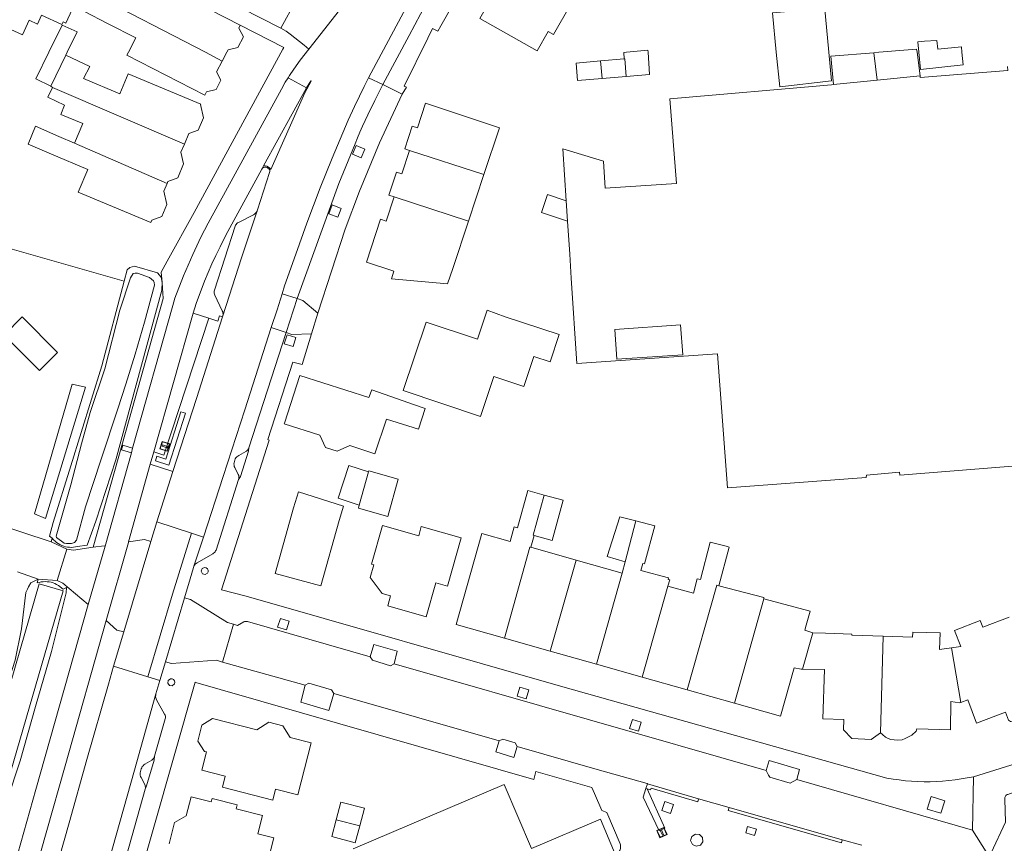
# Model space of a CAD drawing. Header units: metres. Extents: x 89888 to 94270, y 464165 to 468904.
# Tile 90 of 256: x 91790 to 91915, y 465899 to 466004. Entities that reach past the tile are written whole.
import ezdxf

# ---------------------------------------------------------------- set-up
doc = ezdxf.new("R2010")
doc.units = ezdxf.units.M
doc.layers.get('0').update_dxf_attribs({"linetype": 'CONTINUOUS'})
for name, color, linetype, lineweight in [('B_BEBOUWINGSGRENS_0', 251, 'CONTINUOUS', 13), ('B_TUSSENMUUR_0', 251, 'CONTINUOUS', 13), ('G_GRENS_ALGEMEEN_0', 251, 'CONTINUOUS', 13), ('Q_HALTEPAAL_0', 251, 'CONTINUOUS', 13), ('Q_VLAGGENMAST_0', 251, 'CONTINUOUS', 13), ('T_CULTUURGRENS_0', 251, 'CONTINUOUS', 13), ('V_BLINDENGELEIDESTROOK_0', 251, 'CONTINUOUS', 13), ('V_WEGGRENS_0', 251, 'CONTINUOUS', 13), ('W_WATERGRENS_0', 251, 'CONTINUOUS', 13)]:
    doc.layers.add(name, color=color, linetype=linetype, lineweight=lineweight)

# ---------------------------------------------------------------- blocks, each defined once
blk = doc.blocks.new('Q_HALTEPAAL')
for points in [[(-0.5, 0.5), (0.5, 0.5), (0.5, -0.5), (-0.5, -0.5)], [(-0.08, 0.33), (0.07, 0.33), (0.07, -0.33), (-0.08, -0.33)]]:
    blk.add_lwpolyline(points, close=True)
blk.add_lwpolyline([(-0.44, 0.46), (0.44, 0.46, -0.414214), (0.46, 0.44), (0.46, -0.44, -0.414214), (0.44, -0.46), (-0.44, -0.46, -0.414214), (-0.46, -0.44), (-0.46, 0.44), (-0.46, 0.44), (-0.46, 0.45), (-0.46, 0.45), (-0.46, 0.45), (-0.46, 0.45), (-0.46, 0.45), (-0.46, 0.45), (-0.46, 0.46), (-0.46, 0.46), (-0.46, 0.46), (-0.45, 0.46), (-0.45, 0.46), (-0.45, 0.46), (-0.45, 0.46), (-0.45, 0.46), (-0.45, 0.46), (-0.44, 0.46), (-0.44, 0.46)], format="xyb")
blk = doc.blocks.new('Q_VLAGGENMAST')
for points in [[(-0.5, 0.5), (0.5, 0.5), (0.5, -0.5), (-0.5, -0.5)], [(-0.08, 0.33), (0.07, 0.33), (0.07, -0.33), (-0.08, -0.33)]]:
    blk.add_lwpolyline(points, close=True)
blk.add_lwpolyline([(-0.44, 0.46), (0.44, 0.46, -0.414214), (0.46, 0.44), (0.46, -0.44, -0.414214), (0.44, -0.46), (-0.44, -0.46, -0.414214), (-0.46, -0.44), (-0.46, 0.44), (-0.46, 0.44), (-0.46, 0.45), (-0.46, 0.45), (-0.46, 0.45), (-0.46, 0.45), (-0.46, 0.45), (-0.46, 0.45), (-0.46, 0.46), (-0.46, 0.46), (-0.46, 0.46), (-0.45, 0.46), (-0.45, 0.46), (-0.45, 0.46), (-0.45, 0.46), (-0.45, 0.46), (-0.45, 0.46), (-0.44, 0.46), (-0.44, 0.46)], format="xyb")

msp = doc.modelspace()

# ---------------------------------------------------------------- linework, layer by layer
at = {"layer": 'B_BEBOUWINGSGRENS_0'}
for p, q in [((91904.71, 465997.01), (91904.33, 466000)), ((91904.56, 466000), (91904.79, 465997.82)), ((91867.07, 465999.18), (91864.03, 465998.9)), ((91864.23, 465996.66), (91867.32, 465996.92)), ((91794.06, 465995.67), (91794.26, 465995.54)), ((91847.23, 465978.51), (91849.2, 465984.44)), ((91851.91, 465966.35), (91849.6, 465967.16)), ((91834.56, 465946.73), (91834.52, 465946.59)), ((91830.76, 465940.41), (91831.33, 465942.23)), ((91846.31, 465938.19), (91841.22, 465939.63)), ((91855.18, 465937), (91855.6, 465938.5)), ((91860.95, 465935.36), (91855.18, 465937)), ((91866.79, 465933.71), (91860.95, 465935.36)), ((91867.19, 465935.14), (91866.79, 465933.71)), ((91851.82, 465925.42), (91857.62, 465923.78)), ((91857.62, 465923.78), (91863.54, 465922.1)), ((91863.54, 465922.1), (91869.34, 465920.46)), ((91869.34, 465920.46), (91875.09, 465918.84)), ((91875.09, 465918.84), (91881.08, 465917.14)), ((91814.65, 465915.21), (91813.3, 465914.36))]:
    msp.add_line(p, q, dxfattribs=at)
for points in [[(91873.02, 466015.76), (91871.33, 466015.59), (91871.96, 466009.18), (91873.68, 466009.35), (91873.7, 466009.15), (91880.85, 466009.85), (91880.83, 466010.12), (91886.92, 466010.71), (91887.46, 466005.16), (91885.93, 466005.01), (91886.42, 466000), (91886.85, 465995.62), (91893.44, 465996.35), (91893.09, 466000), (91892.15, 466010.02)], [(91798.23, 466011.08), (91796.27, 466011.97), (91795.39, 466011.11), (91791.78, 466012.76), (91790.09, 466009.04), (91790.46, 466008.87), (91787.95, 466003.37), (91790.46, 466002.23), (91791.3, 466004.07), (91792.35, 466003.59), (91792.87, 466004.72), (91795.46, 466003.54), (91795.62, 466003.88), (91795.98, 466003.72), (91798.67, 466009.62), (91798.17, 466009.85)], [(91852.26, 466010.7), (91851.57, 466011.09), (91851.49, 466010.95), (91849.37, 466007.19), (91850.06, 466006.79), (91848.66, 466004.31), (91855.98, 466000.18), (91857.38, 466002.66), (91858.07, 466002.27), (91860.2, 466006.03), (91860.29, 466006.19), (91859.54, 466006.61)], [(91808.35, 466008.45), (91808.37, 466008.5), (91818.18, 466003.47)], [(91815.88, 465998.89), (91815.16, 465997.5), (91815.72, 465996.46), (91815.11, 465995.27), (91813.89, 465994.97), (91813.66, 465994.53), (91803.75, 465999.62), (91803.94, 466000), (91804.88, 466001.83), (91801.38, 466003.63), (91798.26, 466005.23), (91797.82, 466005.46), (91798.96, 466007.69)], [(91795.98, 465999.65), (91796.15, 466000), (91797.43, 466002.59), (91795.51, 466003.47), (91793.81, 466000), (91792.16, 465996.64), (91794.06, 465995.67)], [(91818.18, 466003.47), (91817.98, 466003.08), (91818.57, 466001.99), (91817.87, 466000.63), (91816.62, 466000.33), (91816.45, 466000), (91815.88, 465998.89)], [(91904.79, 465997.82), (91910.22, 465998.39), (91910.05, 466000), (91909.98, 466000.7), (91906.99, 466000.39), (91906.87, 466001.51), (91905.28, 466001.43), (91904.42, 466001.34), (91904.56, 466000)], [(91798.21, 465996.67), (91799.02, 465998.21), (91795.98, 465999.65)], [(91870.09, 466000), (91870.07, 466000.28), (91867.36, 466000), (91867, 465999.96), (91867.07, 465999.18)], [(91867.32, 465996.92), (91870.26, 465997.17), (91870.09, 466000)], [(91898.85, 465999.95), (91893.34, 465999.51), (91893.69, 465995.89)], [(91904.33, 466000), (91904.28, 466000.39), (91899.46, 466000), (91898.85, 465999.95)], [(91864.03, 465998.9), (91860.93, 465998.62), (91861.12, 465996.4), (91864.23, 465996.66)], [(91811.06, 465988.3), (91811.63, 465989.67), (91812.82, 465990.09), (91813.49, 465991.68), (91813.11, 465993.34), (91813.14, 465993.39), (91803.89, 465997.28), (91802.83, 465994.73), (91798.21, 465996.67)], [(91915.86, 465998.2), (91915.9, 465997.67), (91904.74, 465996.78), (91904.71, 465997.01)], [(91893.69, 465995.89), (91893.43, 465995.87), (91872.87, 465994.08), (91873.71, 465983.31), (91864.64, 465982.72), (91864.44, 465986.13), (91859.23, 465987.72), (91859.67, 465981.1)], [(91794.26, 465995.54), (91793.68, 465994.3), (91795.82, 465993.28), (91795.32, 465992.1), (91798.14, 465990.92), (91797.09, 465988.43)], [(91849.2, 465984.44), (91851.18, 465990.4), (91841.76, 465993.52), (91840.72, 465990.39), (91840.08, 465990.6), (91839.11, 465987.7), (91839.73, 465987.48)], [(91797.09, 465988.43), (91795.08, 465989.27), (91792.12, 465990.59), (91791.16, 465988.31), (91794.15, 465987.04), (91798.78, 465985.1), (91797.56, 465982.2), (91806.79, 465978.33), (91806.91, 465978.62), (91808.21, 465979.08), (91808.85, 465980.61), (91808.45, 465982.33), (91808.86, 465983.29)], [(91808.86, 465983.29), (91808.97, 465983.57), (91810.23, 465984.01), (91810.97, 465985.79), (91810.63, 465987.28), (91811.06, 465988.3)], [(91839.73, 465987.48), (91838.75, 465984.52), (91838.06, 465984.75), (91837.09, 465981.83), (91837.79, 465981.59)], [(91837.79, 465981.59), (91836.76, 465978.49), (91836.04, 465978.75), (91834.26, 465973.29), (91837.72, 465972.15), (91837.42, 465971.18), (91844.58, 465970.53), (91845.23, 465972.47), (91847.23, 465978.51)], [(91859.67, 465981.1), (91857.29, 465981.88), (91856.54, 465979.59), (91859.84, 465978.5)], [(91859.84, 465978.5), (91860.12, 465974.31), (91860.32, 465971.23), (91861.04, 465960.4), (91878.94, 465961.6), (91880.22, 465944.57), (91897.85, 465945.9), (91897.88, 465946.18), (91902.11, 465946.55), (91902.15, 465946.17), (91919.66, 465947.58), (91919.12, 465953.95), (91921.23, 465954.23), (91918.69, 465961.41), (91934.97, 465964.4), (91933.29, 465975.58), (91954.9, 465977.41), (91954.61, 465979.91)], [(91849.6, 465967.16), (91848.4, 465963.48), (91841.83, 465965.67), (91838.92, 465956.95), (91848.77, 465953.66), (91850.46, 465958.75), (91854.29, 465957.47), (91855.57, 465961.28), (91857.61, 465960.6), (91858.77, 465964.07), (91851.91, 465966.35)], [(91788.11, 465964.01), (91792.6, 465959.51), (91794.9, 465961.81), (91790.41, 465966.31), (91788.11, 465964.01)], [(91825.76, 465958.88), (91823.81, 465952.81), (91823.77, 465952.71), (91828.3, 465951.26), (91829.04, 465949.69), (91830.53, 465949.21), (91832.12, 465949.95), (91835.3, 465948.89), (91836.78, 465953.32), (91840.88, 465952.03), (91841.7, 465954.65), (91840.35, 465955.13), (91834.93, 465957.04), (91834.54, 465956.06), (91825.76, 465958.88)], [(91834.52, 465946.59), (91832.02, 465947.41), (91830.65, 465943.23), (91833.32, 465942.35)], [(91833.32, 465942.35), (91833.22, 465941.98), (91836.95, 465940.93), (91838.28, 465945.68), (91834.56, 465946.73)], [(91831.33, 465942.23), (91825.6, 465944.04), (91824.94, 465942.03), (91822.62, 465933.68), (91828.45, 465932.07), (91830.76, 465940.41)], [(91856.88, 465943.65), (91854.79, 465944.23), (91853.47, 465939.48), (91853.03, 465939.6), (91852.52, 465937.75), (91848.95, 465938.76), (91845.67, 465927.16), (91851.82, 465925.42)], [(91855.6, 465938.5), (91857.88, 465937.87), (91859.3, 465942.98), (91856.88, 465943.65)], [(91868.52, 465940.36), (91866.48, 465940.88), (91864.9, 465935.83), (91867.19, 465935.14)], [(91841.22, 465939.63), (91840.89, 465938.46), (91836.28, 465939.77), (91834.88, 465934.84), (91835.18, 465934.75), (91834.73, 465933.16), (91836.23, 465931.13), (91837.31, 465930.82), (91836.95, 465929.55), (91841.85, 465928.16), (91843.07, 465932.46), (91844.56, 465932.03), (91846.31, 465938.19)], [(91872.62, 465932.06), (91872.85, 465932.84), (91872.63, 465932.9), (91872.71, 465933.09), (91869.17, 465934.03), (91869.44, 465934.94), (91869.64, 465934.87), (91870.97, 465939.73), (91868.52, 465940.36)], [(91879.11, 465932.11), (91880.4, 465937.03), (91880.21, 465937.08), (91878.01, 465937.66), (91876.75, 465932.88), (91876.35, 465932.98), (91875.87, 465931.14), (91872.62, 465932.06)], [(91884.81, 465930.43), (91884.84, 465930.61), (91879.11, 465932.11)], [(91891.08, 465926.12), (91890.04, 465926.46), (91890.22, 465927.08), (91890.71, 465928.88), (91884.81, 465930.43)], [(91916.04, 465928.11), (91912.7, 465926.83), (91912.38, 465927.68), (91909.12, 465926.42), (91909.92, 465924.36), (91908.72, 465924.19)], [(91900.02, 465925.67), (91896.04, 465925.81), (91896.04, 465925.94), (91892.7, 465926.05), (91891.08, 465926.12)], [(91908.72, 465924.19), (91907.21, 465923.97), (91907.28, 465926.09), (91903.78, 465926.21), (91903.76, 465925.54), (91900.02, 465925.67)], [(91881.08, 465917.14), (91886.94, 465915.48), (91888.69, 465921.67), (91889.59, 465921.47), (91889.74, 465921.47)], [(91889.74, 465921.47), (91892.55, 465921.42), (91892.33, 465915.18), (91895.01, 465915.09), (91894.96, 465913.77), (91896.03, 465912.65), (91898.48, 465912.55), (91899.69, 465913.38)], [(91899.69, 465913.38), (91899.94, 465913.18), (91900.33, 465912.82), (91900.95, 465912.51), (91901.88, 465912.45), (91902.45, 465912.47), (91902.83, 465912.67), (91903.69, 465913.08), (91904.22, 465913.6), (91904.32, 465913.87), (91908.6, 465913.74), (91908.62, 465917.35), (91909.75, 465917.18), (91909.92, 465917.25)], [(91909.92, 465917.25), (91910.8, 465917.57), (91911.91, 465914.6), (91915.61, 465916.01), (91915.97, 465914.98), (91916.24, 465914.82), (91916.67, 465914.74), (91917.69, 465914.78), (91918.5, 465915), (91919.05, 465915.34), (91919.69, 465915.96), (91920.1, 465916.55), (91920.32, 465916.48)], [(91813.3, 465914.36), (91812.78, 465912.33), (91813.62, 465911.01), (91813.88, 465910.94), (91813.29, 465908.64), (91816.27, 465907.87), (91815.91, 465906.46), (91822.32, 465904.8), (91822.68, 465906.2), (91825.49, 465905.47), (91827.21, 465912.1), (91824.51, 465912.8), (91823.59, 465914.27), (91821.8, 465914.73), (91820.27, 465913.76), (91814.65, 465915.21)], [(91832.56, 465898.62), (91851.76, 465906.8), (91855.24, 465898.65), (91864.02, 465902.39), (91865.92, 465897.93)], [(91821.46, 465896.17), (91822.46, 465900.02), (91820.41, 465900.54), (91821.01, 465902.86), (91817.66, 465903.72), (91817.79, 465904.21), (91814.61, 465905.03), (91814.49, 465904.59), (91811.93, 465905.25), (91811.3, 465902.81), (91809.82, 465901.95), (91809.13, 465899.27)], [(91833.39, 465901.55), (91833.98, 465903.77), (91830.98, 465904.56), (91830.39, 465902.32)], [(91830.39, 465902.32), (91829.83, 465900.18), (91832.82, 465899.39), (91833.39, 465901.55)]]:
    msp.add_lwpolyline(points, dxfattribs=at)
at = {"layer": 'B_TUSSENMUUR_0'}
for p, q in [((91795.98, 465999.65), (91794.06, 465995.67)), ((91898.85, 465999.95), (91899.25, 465996.46)), ((91864.03, 465998.9), (91864.23, 465996.66)), ((91899.25, 465996.46), (91893.69, 465995.89)), ((91904.71, 465997.01), (91899.25, 465996.46)), ((91794.26, 465995.54), (91811.06, 465988.3)), ((91797.09, 465988.43), (91808.86, 465983.29)), ((91839.73, 465987.48), (91849.2, 465984.44)), ((91837.79, 465981.59), (91847.23, 465978.51)), ((91859.84, 465978.5), (91859.67, 465981.1)), ((91834.52, 465946.59), (91833.32, 465942.35)), ((91867.19, 465935.14), (91868.52, 465940.36)), ((91857.62, 465923.78), (91860.95, 465935.36)), ((91863.54, 465922.1), (91866.79, 465933.71)), ((91869.34, 465920.46), (91872.62, 465932.06)), ((91881.08, 465917.14), (91884.81, 465930.43)), ((91891.08, 465926.12), (91889.74, 465921.47)), ((91900.02, 465925.67), (91899.69, 465913.38)), ((91908.72, 465924.19), (91909.92, 465917.25)), ((91830.39, 465902.32), (91833.39, 465901.55))]:
    msp.add_line(p, q, dxfattribs=at)
for points in [[(91815.88, 465998.89), (91813.74, 466000), (91798.96, 466007.69)], [(91867.07, 465999.18), (91867.14, 465999.19), (91867.32, 465996.92)], [(91866.11, 465960.93), (91874.5, 465961.5), (91874.24, 465965.31), (91865.85, 465964.73), (91866.11, 465960.93)], [(91856.88, 465943.65), (91855.46, 465938.54), (91855.6, 465938.5)], [(91851.82, 465925.42), (91855.04, 465937.03), (91855.18, 465937)], [(91875.09, 465918.84), (91878.83, 465932.19), (91879.11, 465932.11)]]:
    msp.add_lwpolyline(points, dxfattribs=at)
at = {"layer": 'G_GRENS_ALGEMEEN_0'}
msp.add_lwpolyline([(91803.38, 465970.86), (91803.76, 465972.31), (91804.1, 465972.61), (91804.73, 465972.76), (91807.65, 465971.94), (91808.1, 465971.38), (91808.23, 465970.69)], dxfattribs=at)
at = {"layer": 'T_CULTUURGRENS_0'}
for p, q in [((91794.09, 465937.69), (91794.25, 465938.14)), ((91869.96, 465906.26), (91869.82, 465906.3))]:
    msp.add_line(p, q, dxfattribs=at)
for points in [[(91794.25, 465938.14), (91793.91, 465938.41), (91794.37, 465940.17), (91796.59, 465947.38), (91800.56, 465960.11), (91803.38, 465970.86)], [(91808.23, 465970.69), (91808.18, 465969.71), (91802.34, 465948.11), (91799.8, 465940.32), (91798.69, 465937.28), (91797.46, 465937.1), (91797.21, 465937.04), (91796.96, 465937.01), (91796.71, 465936.99), (91796.45, 465937), (91796.2, 465937.03), (91795.95, 465937.07), (91795.7, 465937.14), (91795.46, 465937.23), (91795.23, 465937.34), (91795.01, 465937.46), (91794.8, 465937.61), (91794.6, 465937.77), (91794.42, 465937.95), (91794.25, 465938.14)], [(91798.46, 465957.38), (91796.79, 465957.78), (91791.98, 465941.27), (91793.37, 465940.65), (91798.46, 465957.38)], [(91772.45, 465848.77), (91773.31, 465861.67), (91774.18, 465869.32), (91777.37, 465881.98), (91778.97, 465887.8), (91781.25, 465894.87), (91785.1, 465907.63), (91787.12, 465915.19), (91789.51, 465922.62), (91790.35, 465926.61), (91790.9, 465931.26), (91791.08, 465931.68), (91791.21, 465931.98), (91791.53, 465932.46), (91792.44, 465932.92)], [(91792.44, 465932.92), (91792.34, 465932.46), (91792.58, 465932.53), (91792.83, 465932.58), (91793.08, 465932.62), (91793.34, 465932.63), (91793.59, 465932.62), (91793.84, 465932.59), (91794.09, 465932.54), (91794.34, 465932.47), (91794.57, 465932.38), (91794.8, 465932.27), (91795.02, 465932.14), (91795.23, 465931.99), (91795.31, 465931.93), (91795.39, 465931.86), (91795.47, 465931.79), (91795.54, 465931.72), (91795.62, 465931.65), (91796.05, 465931.89)], [(91796.05, 465931.89), (91796, 465931.21), (91794.14, 465923.74), (91792.11, 465916.73), (91790.15, 465909.8), (91789.43, 465907.65), (91788.87, 465905.93), (91788.2, 465902.93), (91785.34, 465893.54), (91783.04, 465886.19), (91780.45, 465876.73), (91778.79, 465867.86), (91778.22, 465862.94), (91777.97, 465861.56)], [(91869.96, 465906.26), (91872.21, 465901.24), (91871.5, 465900.92), (91869.48, 465905.19), (91869.82, 465906.3)]]:
    msp.add_lwpolyline(points, dxfattribs=at)
at = {"layer": 'V_BLINDENGELEIDESTROOK_0'}
msp.add_line((91804.32, 465949.04), (91804.48, 465949.61), dxfattribs=at)
for points in [[(91811.22, 465954.06), (91810.63, 465954.24), (91808.71, 465948.22), (91807.57, 465948.58), (91807.38, 465948.02), (91809.1, 465947.45), (91811.22, 465954.06)], [(91804.48, 465949.61), (91803.22, 465949.98), (91803.06, 465949.41), (91804.32, 465949.04)]]:
    msp.add_lwpolyline(points, dxfattribs=at)
at = {"layer": 'V_WEGGRENS_0'}
for p, q in [((91840.8, 466008.55), (91834.52, 465996.77)), ((91825.25, 466006.57), (91823.34, 466003.07)), ((91826.92, 466000.42), (91831.26, 466005.95)), ((91818.18, 466003.47), (91823.74, 466000.61)), ((91826.59, 465995.47), (91824.27, 465996.77)), ((91834.52, 465996.77), (91836.32, 465995.89)), ((91836.32, 465995.89), (91838.79, 465994.66)), ((91821.13, 465985.54), (91826.59, 465995.47)), ((91820.92, 465985.13), (91821.13, 465985.54)), ((91784.93, 465976.15), (91803.38, 465970.86)), ((91815.93, 465966.33), (91816.81, 465969.1)), ((91822.86, 465967.23), (91823.51, 465969.27)), ((91823.51, 465969.27), (91825.41, 465968.65)), ((91824.01, 465964.34), (91825.41, 465968.65)), ((91822.86, 465967.23), (91822.13, 465964.97)), ((91807.18, 465949.13), (91812.17, 465966.8)), ((91812.17, 465966.8), (91814.16, 465966.16)), ((91827.25, 465964.16), (91828.05, 465966.79)), ((91822.13, 465964.97), (91824.01, 465964.34)), ((91819.26, 465949.65), (91824.01, 465964.34)), ((91804.32, 465949.04), (91800.97, 465937.14)), ((91806.73, 465947.57), (91807.18, 465949.13)), ((91803.97, 465937.7), (91806.73, 465947.57)), ((91806.73, 465947.57), (91809.61, 465946.66)), ((91809.61, 465946.66), (91807.57, 465940.23)), ((91807.57, 465940.23), (91806.78, 465937.74)), ((91807.57, 465940.23), (91811.97, 465938.78)), ((91811.97, 465938.78), (91813.49, 465938.28)), ((91813.49, 465938.28), (91812.28, 465934.58)), ((91796.1, 465936.77), (91794.09, 465937.69)), ((91798.83, 465929.71), (91800.97, 465937.14)), ((91803.34, 465926.24), (91806.78, 465937.74)), ((91796.1, 465936.77), (91794.86, 465932.76)), ((91789.81, 465933.88), (91792.44, 465932.92)), ((91792.44, 465932.92), (91794.86, 465932.76)), ((91811.08, 465930.58), (91811.79, 465932.96)), ((91811.08, 465930.58), (91808.66, 465922.42)), ((91815.91, 465922.39), (91817.32, 465927.2)), ((91824.42, 465927.59), (91823.28, 465927.92)), ((91803.34, 465926.24), (91802.06, 465921.87)), ((91838.15, 465923.77), (91837.76, 465922.16)), ((91808.24, 465921.01), (91808.66, 465922.42)), ((91826.44, 465919.43), (91815.91, 465922.39)), ((91802.06, 465921.87), (91806.42, 465920.51)), ((91808.24, 465921.01), (91807.94, 465920.03)), ((91806.42, 465920.51), (91807.94, 465920.03)), ((91807.94, 465920.03), (91807.45, 465918.33)), ((91851.15, 465912.35), (91830.1, 465918.37)), ((91854.91, 465918.86), (91853.77, 465919.19)), ((91869.23, 465914.75), (91868.09, 465915.07)), ((91863.62, 465908.73), (91853.42, 465911.65)), ((91869.82, 465906.3), (91870, 465906.88)), ((91870, 465906.88), (91876.53, 465904.98)), ((91889.01, 465907.43), (91911.4, 465900.97)), ((91911.4, 465900.97), (91911.51, 465907.8)), ((91806.08, 465906.19), (91803.09, 465895.57)), ((91872.22, 465904.62), (91871.85, 465903.48)), ((91880.4, 465903.89), (91876.53, 465904.98)), ((91907.85, 465904.74), (91906.11, 465905.26)), ((91880.4, 465903.89), (91894.81, 465899.75)), ((91882.76, 465901.44), (91882.52, 465900.66)), ((91897.29, 465899.06), (91894.81, 465899.75))]:
    msp.add_line(p, q, dxfattribs=at)
for points in [[(91728.73, 466032.79), (91738.09, 466030.43), (91769.82, 466022.44), (91797.02, 466015.52), (91797.8, 466015.3), (91798.58, 466015.07), (91799.35, 466014.82), (91800.12, 466014.55), (91800.88, 466014.27), (91801.63, 466013.96), (91802.38, 466013.64), (91803.11, 466013.3), (91808.14, 466010.84), (91823.34, 466003.07)], [(91836.32, 465995.89), (91839.67, 466002.15), (91842.55, 466007.62)], [(91838.79, 465994.66), (91839.35, 465995.56), (91839.06, 465995.67), (91842.07, 466001.79), (91842.66, 466003.04), (91843.32, 466002.71), (91843.7, 466003.39), (91845.26, 466006.12)], [(91823.34, 466003.07), (91824.02, 466002.7), (91824.54, 466002.3)], [(91824.54, 466002.3), (91826.31, 466000.91), (91826.92, 466000.42)], [(91823.74, 466000.61), (91823.61, 466000.38), (91812.3, 465979.6), (91808.87, 465973.4), (91808.13, 465972.03), (91808.23, 465970.69)], [(91824.27, 465996.77), (91824.43, 465997.03), (91825, 465997.86), (91825.8, 465999.02), (91826.92, 466000.42)], [(91824.27, 465996.77), (91823.9, 465996.2), (91823.42, 465995.31), (91814.11, 465978.27), (91813.18, 465976.47), (91812.15, 465974.28), (91810.95, 465971.54), (91809.87, 465968.72), (91809.6, 465967.76), (91804.48, 465949.61)], [(91821.13, 465985.54), (91821.36, 465985.55), (91821.58, 465985.5), (91821.78, 465985.4), (91821.95, 465985.25), (91822.08, 465985.07), (91826.41, 465994.85), (91827.22, 465996.32), (91827.16, 465996.36)], [(91834.52, 465996.77), (91833.96, 465995.65), (91833.35, 465994.41), (91832.71, 465993.09), (91831.92, 465991.35), (91829.88, 465986.52), (91828.35, 465982.74), (91826.66, 465978.26), (91825.26, 465974.31), (91823.83, 465970.27), (91823.51, 465969.27)], [(91825.41, 465968.65), (91830.73, 465983.31), (91832.8, 465988.36), (91833.1, 465989.1), (91833.42, 465989.84), (91833.74, 465990.58), (91834.07, 465991.31), (91834.42, 465992.03), (91835.29, 465993.85), (91836.18, 465995.66), (91836.32, 465995.89)], [(91827.16, 465996.36), (91827.15, 465996.37), (91826.59, 465995.47)], [(91828.05, 465966.79), (91831.54, 465977.5), (91833.35, 465982.31), (91835.92, 465988.46), (91838.79, 465994.66)], [(91832.48, 465987.04), (91833.57, 465986.56), (91834.03, 465987.69), (91832.95, 465988.15), (91832.48, 465987.04)], [(91820.92, 465985.13), (91816.61, 465977.2), (91816.14, 465976.32), (91815.6, 465975.24), (91815.08, 465974.15), (91814.58, 465973.06), (91814.09, 465971.96), (91813.62, 465970.85), (91812.55, 465968.01), (91812.17, 465966.8)], [(91820.37, 465979.93), (91821.9, 465984.68), (91821.93, 465984.81), (91821.93, 465984.95), (91821.88, 465985.07), (91821.81, 465985.18), (91821.7, 465985.27), (91821.59, 465985.32), (91821.45, 465985.38), (91821.29, 465985.38), (91821.14, 465985.34), (91821.01, 465985.26), (91820.92, 465985.13)], [(91815.93, 465966.33), (91815.97, 465966.48), (91815.99, 465966.64), (91815.98, 465966.8), (91815.94, 465966.96), (91815.88, 465967.11), (91814.92, 465969.09), (91814.88, 465969.21), (91814.85, 465969.33), (91814.84, 465969.46), (91814.85, 465969.59), (91814.88, 465969.71), (91817.55, 465977.86), (91817.59, 465977.98), (91817.65, 465978.09), (91817.73, 465978.19), (91817.83, 465978.28), (91817.94, 465978.34), (91819.88, 465979.33), (91820.01, 465979.41), (91820.13, 465979.52), (91820.23, 465979.64), (91820.31, 465979.78), (91820.37, 465979.93)], [(91820.37, 465979.93), (91818.3, 465973.73), (91816.81, 465969.1)], [(91830.58, 465979.03), (91831.01, 465980.13), (91829.87, 465980.57), (91829.47, 465979.45), (91830.58, 465979.03)], [(91808.23, 465970.69), (91808.38, 465968.66), (91804.03, 465953.26), (91799.47, 465937)], [(91825.41, 465968.65), (91826.16, 465968.4), (91828.05, 465966.79)], [(91814.16, 465966.16), (91808.45, 465948.73), (91807.18, 465949.13)], [(91809.61, 465946.66), (91812.61, 465955.94), (91815.93, 465966.33)], [(91814.16, 465966.16), (91815.31, 465965.77), (91815.52, 465966.46), (91815.93, 465966.33)], [(91813.49, 465938.28), (91816, 465946.02), (91818.75, 465954.5), (91822.13, 465964.97)], [(91815.79, 465931.59), (91821.85, 465950.64), (91821.67, 465950.7), (91824.86, 465960.54), (91826.04, 465960.25), (91827.25, 465964.16)], [(91824.9, 465962.54), (91825.27, 465963.68), (91824.13, 465964.05), (91823.76, 465962.9), (91824.9, 465962.54)], [(91824.01, 465964.34), (91824.74, 465964.09), (91827.25, 465964.16)], [(91817.97, 465945.63), (91818, 465945.75), (91818.01, 465945.88), (91818.01, 465946), (91817.98, 465946.12), (91817.93, 465946.24), (91817.48, 465947.14), (91817.42, 465947.29), (91817.39, 465947.44), (91817.38, 465947.6), (91817.4, 465947.76), (91817.44, 465947.91), (91817.5, 465948.1), (91817.55, 465948.25), (91817.63, 465948.39), (91817.74, 465948.51), (91817.86, 465948.61), (91818, 465948.69), (91818.87, 465949.17), (91818.98, 465949.24), (91819.07, 465949.33), (91819.15, 465949.42), (91819.22, 465949.53), (91819.26, 465949.65)], [(91819.26, 465949.65), (91819.23, 465949.21), (91818.2, 465946.02), (91817.97, 465945.63)], [(91812.28, 465934.58), (91812.35, 465934.72), (91812.45, 465934.84), (91812.57, 465934.95), (91812.7, 465935.03), (91814.69, 465936.16), (91814.79, 465936.23), (91814.89, 465936.32), (91814.97, 465936.42), (91815.04, 465936.53), (91815.09, 465936.65), (91817.97, 465945.63)], [(91794.09, 465937.69), (91779.14, 465942.61)], [(91806.42, 465920.51), (91809.55, 465931.05), (91811.97, 465938.78)], [(91799.47, 465937), (91796.93, 465936.64), (91796.1, 465936.77)], [(91800.97, 465937.14), (91800.87, 465937.17), (91799.47, 465937)], [(91803.97, 465937.7), (91803.95, 465937.6), (91801.1, 465927.68)], [(91806.78, 465937.74), (91806, 465937.97), (91803.97, 465937.7)], [(91812.28, 465934.58), (91812.23, 465934.43), (91811.79, 465932.96)], [(91813.64, 465934.43), (91813.32, 465934.29), (91813.2, 465933.95), (91813.35, 465933.63), (91813.7, 465933.53), (91814.01, 465933.71), (91814.09, 465933.89), (91814.08, 465934.09), (91813.99, 465934.26), (91813.84, 465934.39), (91813.64, 465934.43)], [(91794.86, 465932.76), (91795.58, 465932.42), (91798.83, 465929.71)], [(91911.51, 465907.8), (91910.73, 465907.65), (91909.95, 465907.51), (91909.17, 465907.39), (91908.38, 465907.3), (91907.59, 465907.23), (91906.8, 465907.18), (91906.01, 465907.16), (91905.22, 465907.16), (91904.43, 465907.18), (91903.64, 465907.22), (91902.85, 465907.29), (91902.06, 465907.38), (91901.28, 465907.5), (91900.5, 465907.63), (91858.95, 465919.3), (91818.95, 465930.76), (91815.79, 465931.59)], [(91798.83, 465929.71), (91792.17, 465906.15), (91789.48, 465896.66), (91787.05, 465888), (91785.97, 465884.14), (91785.01, 465880.27), (91783.61, 465874.42), (91781.96, 465867.59), (91781.73, 465866.64), (91781.51, 465865.68), (91781.3, 465864.71), (91781.12, 465863.75), (91780.94, 465862.78), (91780.66, 465861.19)], [(91817.32, 465927.2), (91816.57, 465927.43), (91811.86, 465930.34), (91811.08, 465930.58)], [(91781.72, 465846.24), (91781.83, 465847.99), (91781.96, 465849.73), (91782.11, 465851.47), (91782.3, 465853.21), (91782.51, 465854.95), (91782.82, 465857.33), (91783.19, 465859.71), (91783.6, 465862.07), (91784.07, 465864.43), (91784.58, 465866.78), (91785.92, 465872.33), (91788.04, 465881.11), (91789.1, 465885.17), (91791.23, 465892.7), (91795.89, 465909.2), (91801.1, 465927.68)], [(91801.1, 465927.68), (91802.48, 465926.46), (91803.34, 465926.24)], [(91817.32, 465927.2), (91817.81, 465927.06), (91818.63, 465927.49), (91818.72, 465927.53), (91818.81, 465927.55), (91818.91, 465927.56), (91819, 465927.56), (91819.09, 465927.53), (91834.71, 465923.07)], [(91823.28, 465927.92), (91822.92, 465926.81), (91824.06, 465926.47), (91824.42, 465927.59)], [(91834.71, 465923.07), (91835.17, 465924.63), (91838.15, 465923.77)], [(91808.66, 465922.42), (91809.44, 465922.19), (91815.16, 465922.62), (91815.91, 465922.39)], [(91837.76, 465922.16), (91837.29, 465921.9), (91835.01, 465922.63), (91834.71, 465923.07)], [(91837.76, 465922.16), (91862.32, 465915.12), (91885.12, 465908.57)], [(91802.06, 465921.87), (91801.39, 465919.58), (91798.65, 465909.97), (91796.38, 465901.94)], [(91948.5, 465920.96), (91947.09, 465920.51), (91933.01, 465915.32), (91916.96, 465909.46), (91911.51, 465907.8)], [(91796.34, 465857), (91796.27, 465857.2), (91796.21, 465857.41), (91796.19, 465857.63), (91796.18, 465857.85), (91796.2, 465858.06), (91796.42, 465859.44), (91801.1, 465879.59), (91804.43, 465891.71), (91812.43, 465919.81)], [(91809.3, 465920.27), (91809, 465920.06), (91808.94, 465919.71), (91809.15, 465919.41), (91809.52, 465919.37), (91809.79, 465919.61), (91809.84, 465919.8), (91809.8, 465920), (91809.68, 465920.16), (91809.5, 465920.26), (91809.3, 465920.27)], [(91812.43, 465919.81), (91812.52, 465919.78), (91815.64, 465918.89), (91850.95, 465908.77), (91855.55, 465907.45), (91855.82, 465908.44), (91862.95, 465906.4)], [(91830.1, 465918.37), (91829.44, 465916.24), (91825.91, 465917.27), (91826.44, 465919.43)], [(91826.44, 465919.43), (91826.89, 465919.68), (91829.81, 465918.84), (91830.1, 465918.37)], [(91807.45, 465918.33), (91804.72, 465908.62), (91802.38, 465900.34)], [(91807.45, 465918.33), (91807.41, 465918.17), (91807.4, 465918.01), (91807.42, 465917.85), (91807.46, 465917.7), (91807.53, 465917.56), (91808.55, 465915.76), (91808.61, 465915.64), (91808.65, 465915.52), (91808.66, 465915.4), (91808.65, 465915.27), (91808.63, 465915.15), (91807.27, 465910.39)], [(91853.77, 465919.19), (91853.43, 465918.06), (91854.57, 465917.72), (91854.91, 465918.86)], [(91949.49, 465918.04), (91941.03, 465914.89), (91915.9, 465905.55), (91915.8, 465905.52), (91915.72, 465905.47), (91915.64, 465905.41), (91915.58, 465905.33), (91915.54, 465905.24), (91915.51, 465905.14), (91915.51, 465905.04), (91915.52, 465904.94), (91915.61, 465902.02), (91913.75, 465898.09), (91913.62, 465898.04), (91913.48, 465898.03), (91913.34, 465898.06), (91913.22, 465898.13), (91913.12, 465898.23), (91911.4, 465900.97)], [(91868.09, 465915.07), (91867.74, 465913.93), (91868.88, 465913.61), (91869.23, 465914.75)], [(91853.42, 465911.65), (91852.99, 465910.26), (91850.72, 465910.97), (91851.15, 465912.35)], [(91851.15, 465912.35), (91851.62, 465912.57), (91853.16, 465912.11), (91853.42, 465911.65)], [(91806.08, 465906.19), (91806.1, 465906.31), (91806.1, 465906.44), (91806.09, 465906.57), (91806.06, 465906.69), (91806.02, 465906.81), (91805.56, 465907.68), (91805.49, 465907.82), (91805.45, 465907.97), (91805.43, 465908.13), (91805.44, 465908.29), (91805.47, 465908.44), (91805.57, 465908.8), (91805.63, 465908.94), (91805.71, 465909.08), (91805.81, 465909.2), (91805.92, 465909.31), (91806.05, 465909.4), (91806.91, 465909.9), (91807.01, 465909.97), (91807.1, 465910.06), (91807.18, 465910.16), (91807.23, 465910.27), (91807.27, 465910.39)], [(91807.27, 465910.39), (91807.22, 465909.89), (91806.25, 465906.62), (91806.08, 465906.19)], [(91885.12, 465908.57), (91885.5, 465909.87), (91889.39, 465908.73), (91889.01, 465907.43)], [(91870, 465906.88), (91869.97, 465906.91), (91863.62, 465908.73)], [(91889.01, 465907.43), (91888.17, 465906.99), (91885.58, 465907.72), (91885.43, 465908.01), (91885.12, 465908.57)], [(91862.95, 465906.4), (91863.27, 465905.65), (91864.2, 465903.48), (91864.85, 465903.26), (91866.53, 465899.25), (91866.58, 465899.11), (91866.6, 465898.97), (91866.6, 465898.82), (91866.58, 465898.67), (91866.54, 465898.53), (91866.48, 465898.4), (91866.4, 465898.27), (91866.3, 465898.16), (91866.18, 465898.07), (91866.06, 465897.99), (91865.92, 465897.93)], [(91876.53, 465904.98), (91876.42, 465904.59), (91870.47, 465906.33), (91870.4, 465906.12), (91869.96, 465906.26)], [(91871.85, 465903.48), (91872.96, 465903.11), (91873.33, 465904.25), (91872.22, 465904.62)], [(91906.11, 465905.26), (91905.61, 465903.65), (91907.35, 465903.14), (91907.85, 465904.74)], [(91894.81, 465899.75), (91894.71, 465899.36), (91880.29, 465903.5), (91880.4, 465903.89)], [(91796.38, 465901.94), (91793.76, 465892.65), (91791.07, 465883.03), (91788.7, 465873.3), (91787.52, 465868.44), (91787.05, 465866.5), (91786.62, 465864.54), (91786.22, 465862.58), (91785.86, 465860.62), (91785.54, 465858.64), (91785.2, 465856.67), (91784.91, 465854.69), (91784.68, 465852.7), (91784.49, 465850.71), (91784.34, 465848.72), (91784.21, 465846.24)], [(91882.52, 465900.66), (91883.66, 465900.33), (91883.91, 465901.1), (91882.76, 465901.44)], [(91802.38, 465900.34), (91800.5, 465893.72), (91794.43, 465870.65), (91793.29, 465865.95), (91792.5, 465862.15), (91791.43, 465856.7), (91791.32, 465855.83), (91791.22, 465854.25)], [(91875.51, 465899.68), (91875.73, 465899.18), (91876.22, 465898.94), (91876.75, 465899.07), (91877.07, 465899.51), (91877.03, 465900.05), (91876.66, 465900.44), (91876.12, 465900.5), (91875.66, 465900.2), (91875.51, 465899.68)]]:
    msp.add_lwpolyline(points, dxfattribs=at)
at = {"layer": 'W_WATERGRENS_0'}
msp.add_line((91800.49, 465948.23), (91802.61, 465954.61), dxfattribs=at)
for points in [[(91802.61, 465954.61), (91803.6, 465957.78), (91804.79, 465961.59), (91805.99, 465965.66), (91807.25, 465970.38), (91807.2, 465970.68), (91807.13, 465970.93), (91806.64, 465971.32), (91805.11, 465971.9), (91804.81, 465971.9), (91804.54, 465971.85), (91804.2, 465971.31), (91802.84, 465967.17), (91800.92, 465959.69), (91799.09, 465954.15), (91797.95, 465950.15), (91796.59, 465944.93), (91794.76, 465938.42), (91794.79, 465938.23), (91795.77, 465937.54), (91796.04, 465937.46), (91796.7, 465937.48), (91797.08, 465937.62), (91797.35, 465937.9), (91798.46, 465942.15), (91800.49, 465948.23)], [(91780.27, 465878.66), (91795.64, 465931.46), (91792.58, 465932.35), (91777.38, 465879.88)]]:
    msp.add_lwpolyline(points, dxfattribs=at)

# ---------------------------------------------------------------- block references
at = {"layer": 'Q_HALTEPAAL_0', "rotation": 72}
msp.add_blockref('Q_HALTEPAAL', (91808.57, 465949.85), dxfattribs=at)
at = {"layer": 'Q_VLAGGENMAST_0', "rotation": 24}
msp.add_blockref('Q_VLAGGENMAST', (91871.86, 465900.69), dxfattribs=at)

doc.saveas('drawing.dxf')
